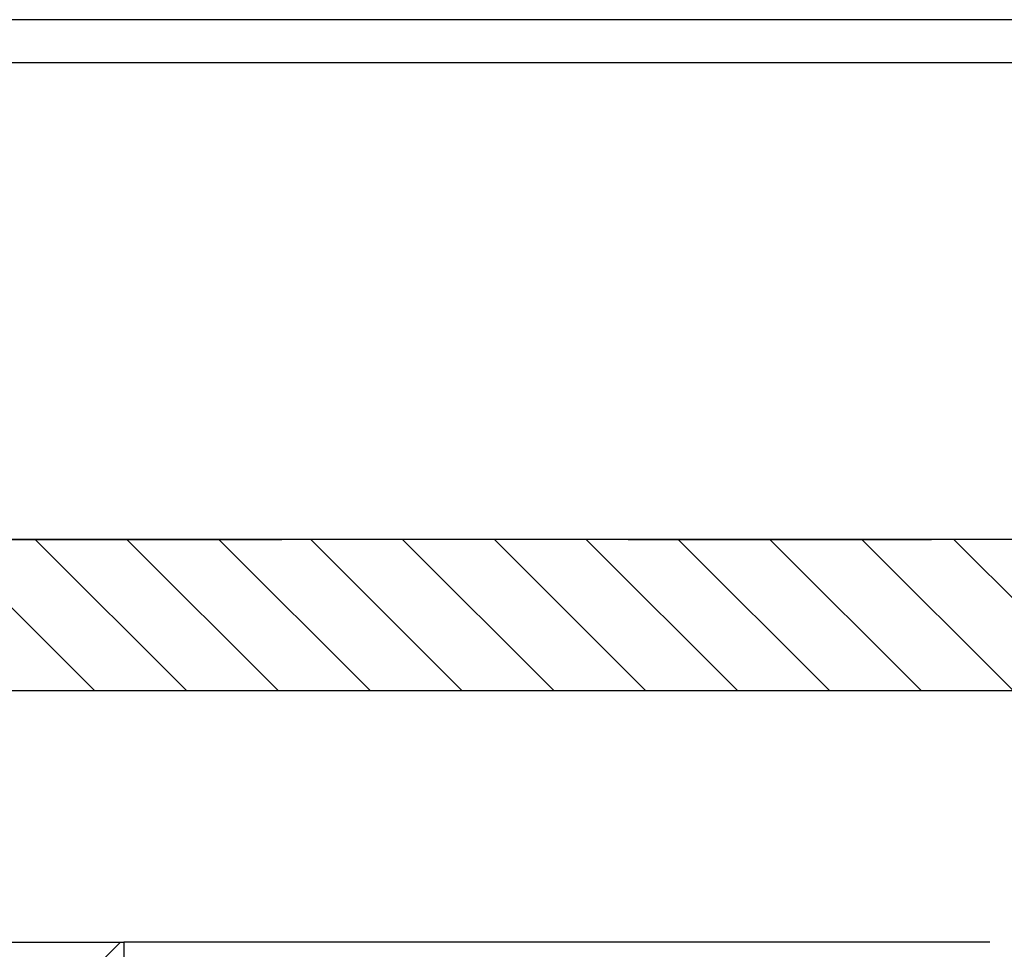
# Model space of a CAD drawing. Extents: x -1763 to 4575, y -3429 to 1051.
# Tile 23 of 193: x -114 to -91, y -2470 to -2448. Entities that reach past the tile are written whole.
import ezdxf

# ---------------------------------------------------------------- set-up
doc = ezdxf.new("R2010")
doc.units = 0
doc.linetypes.add('DASHED', pattern=[15, 7, -8])
doc.layers.get('0').update_dxf_attribs({"linetype": 'CONTINUOUS'})
doc.layers.add('1', color=7, linetype='CONTINUOUS')

# ---------------------------------------------------------------- blocks, each defined once
blk = doc.blocks.new('Z-STACK', base_point=(-660.9662464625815, -2613.082057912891))
at = {"layer": '1', "linetype": 'CONTINUOUS'}
h = blk.add_hatch(dxfattribs=at)
h.set_pattern_fill('USER', color=2, scale=1.5, angle=315, pattern_type=0)
h.set_pattern_definition([(315, (0, 400), (1.0606601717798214, 1.060660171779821), [])])
edge = h.paths.add_edge_path()
edge.add_line((-87.07297766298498, -2460.268493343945), (-86.90824185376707, -2460.268493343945))
edge.add_line((-86.90824185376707, -2460.268493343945), (-85.74342386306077, -2460.268493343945))
edge.add_line((-85.74342386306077, -2460.268493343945), (-82.19317602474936, -2460.268493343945))
edge.add_line((-82.19317602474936, -2460.268493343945), (-82.19317602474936, -2462.368493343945))
edge.add_spline(control_points=[(-82.19317602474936, -2462.368493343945), (-82.42761129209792, -2462.6014975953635), (-82.89595380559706, -2463.068036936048), (-83.36389360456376, -2463.5349800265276), (-83.59782187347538, -2463.7684933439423)], knot_values=[0, 0, 0, 0, 0.9915934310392, 1.98318716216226, 1.98318716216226, 1.98318716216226, 1.98318716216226], degree=3, periodic=0)
edge.add_line((-83.59782187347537, -2463.768493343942), (-84.18782974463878, -2463.768493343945))
edge.add_line((-84.18782974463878, -2463.768493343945), (-84.72074886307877, -2463.768493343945))
edge.add_line((-84.72074886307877, -2463.768493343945), (-89.60342386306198, -2463.768493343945))
edge.add_line((-89.60342386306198, -2463.768493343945), (-173.7234238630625, -2463.768493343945))
edge.add_line((-173.7234238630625, -2463.768493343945), (-175.1234238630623, -2462.368493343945))
edge.add_line((-175.1234238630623, -2462.368493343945), (-175.1234238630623, -2460.268493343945))
edge.add_line((-175.1234238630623, -2460.268493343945), (-89.74342386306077, -2460.268493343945))
edge.add_line((-89.74342386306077, -2460.268493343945), (-87.07297766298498, -2460.268493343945))
h = blk.add_hatch(dxfattribs=at)
h.set_pattern_fill('USER', color=6, scale=3, angle=45, pattern_type=0)
h.set_pattern_definition([(45, (0, 400), (-2.1213203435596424, 2.121320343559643), [])])
h.paths.add_polyline_path([(-111.7739039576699, -2469.568493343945), (-209.7739039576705, -2469.568493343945), (-209.7739039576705, -2514.568493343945), (-155.77390395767, -2514.568493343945), (-153.7739039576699, -2512.568493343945), (-153.7739039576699, -2509.568493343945), (-203.7739039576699, -2509.568493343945), (-203.7739039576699, -2485.568493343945), (-199.7739039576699, -2485.568493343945), (-199.7739039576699, -2475.568493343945), (-147.77390395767, -2475.568493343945), (-147.77390395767, -2481.568493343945), (-131.77390395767, -2481.568493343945), (-131.77390395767, -2498.568493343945), (-98.27390395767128, -2498.568493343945), (-98.27390395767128, -2480.768493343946), (-101.0239039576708, -2480.768493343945), (-106.5239039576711, -2480.768493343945), (-109.7739039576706, -2480.768493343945), (-111.77390395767, -2480.768493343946)])
at = {"color": 4, "linetype": 'CONTINUOUS'}
for p, q in [((-90.36342386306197, -2448.268493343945), (-187.423423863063, -2448.268493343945)), ((-90.36342386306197, -2449.268493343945), (-186.423423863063, -2449.268493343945))]:
    blk.add_line(p, q, dxfattribs=at)
at = {"color": 2, "linetype": 'DASHED'}
blk.add_line((-175.1234238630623, -2460.268493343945), (-89.74342386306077, -2460.268493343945), dxfattribs=at)
at = {"color": 2, "linetype": 'CONTINUOUS'}
blk.add_line((-89.60342386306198, -2463.768493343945), (-173.7234238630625, -2463.768493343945), dxfattribs=at)
at = {"color": 6, "linetype": 'CONTINUOUS'}
for p, q in [((-209.7739039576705, -2469.568493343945), (-111.7739039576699, -2469.568493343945)), ((-111.7739039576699, -2469.568493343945), (-111.77390395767, -2480.768493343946)), ((-91.77390395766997, -2469.568493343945), (-111.7739039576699, -2469.568493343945))]:
    blk.add_line(p, q, dxfattribs=at)
at = {"layer": '1', "color": 4, "linetype": 'CONTINUOUS'}
blk.add_line((-85.74342386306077, -2460.268493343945), (-186.4234238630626, -2460.268493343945), dxfattribs=at)

msp = doc.modelspace()

# ---------------------------------------------------------------- block references
at = {"layer": '1'}
msp.add_blockref('Z-STACK', (-660.9662464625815, -2613.082057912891), dxfattribs=at)

doc.saveas('drawing.dxf')
